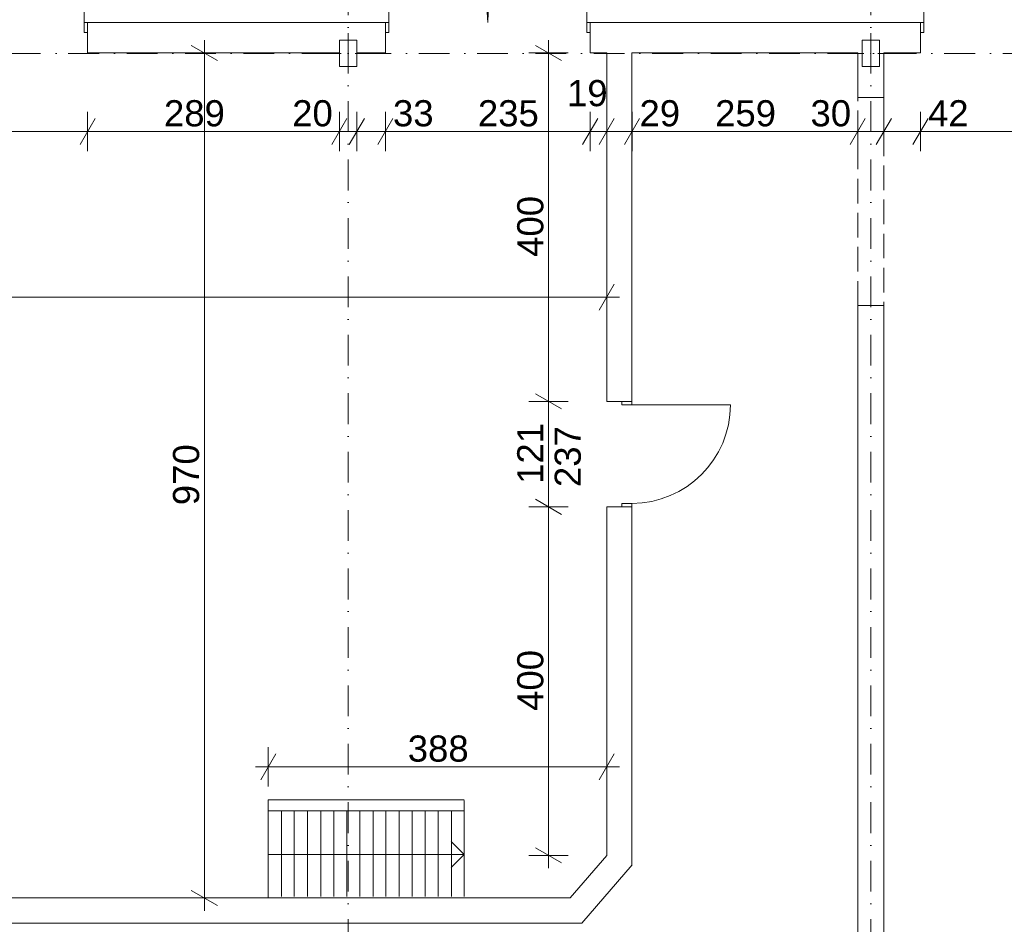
# Model space of a CAD drawing. Extents: x -283435 to 14216, y -77540 to 30522.
# Tile 89 of 177: x -149974 to -138671, y 14908 to 25286. Entities that reach past the tile are written whole.
import ezdxf

# ---------------------------------------------------------------- set-up
doc = ezdxf.new("R2010")
doc.units = 0
doc.header["$MEASUREMENT"] = 0
doc.linetypes.add('Krawędzie ukryte', pattern=[391.222223, 282.222223, -109])
doc.linetypes.add('Kropki i Kreski', pattern=[670.277762, 352.777767, -176.388884, 0, -141.111112])
for name, color, linetype in [('Drzwi ArchiCAD', 7, 'Continuous'), ('HYDRANTY', 7, 'Continuous'), ('SŁUPY', 7, 'Continuous'), ('WYMIARY', 7, 'Continuous'), ('ŚCIANY', 7, 'Continuous')]:
    doc.layers.add(name, color=color, linetype=linetype)
for name, color, linetype, lineweight in [('Drzwi ArchiCAD_Nr_Pióra__3', 3, 'Continuous', 18), ('Drzwi ArchiCAD_Nr_Pióra__7', 7, 'Continuous', 18), ('HYDRANTY_Nr_Pióra__5', 5, 'Continuous', 18), ('HYDRANTY_Nr_Pióra__7', 7, 'Continuous', 18), ('LINIE_Nr_Pióra__5', 5, 'Continuous', 18), ('OSIE_Nr_Pióra__5', 5, 'Continuous', 18), ('OSIE_Nr_Pióra__7', 7, 'Continuous', 18), ('SŁUPY_Nr_Pióra__20', 20, 'Continuous', 18), ('WYMIARY_Nr_Pióra__4', 4, 'Continuous', 18), ('WYMIARY_Nr_Pióra__5', 5, 'Continuous', 18), ('ŚCIANY_Nr_Pióra__7', 7, 'Continuous', 18)]:
    doc.layers.add(name, color=color, linetype=linetype, lineweight=lineweight)
doc.layers.add('SŁUPY_Nr_Pióra__28', color=7, linetype='Continuous', lineweight=18, true_color=0x260900)
doc.styles.add('GENERATED_STYLE_1', font='arial.ttf')
doc.styles.add('GENERATED_STYLE_2', font='txt')
doc.dimstyles.new('GENERATED_STYLE__1', dxfattribs={"dimtxt": 300, "dimasz": 228, "dimexe": 0.18, "dimexo": 0, "dimgap": 0.09, "dimtad": 1, "dimdec": 0, "dimlfac": 0.1, "dimzin": 0, "dimdsep": 46, "dimtxsty": 'GENERATED_STYLE_2', "dimblk": 'ARROWHEAD_2', "dimblk1": 'ARROWHEAD_2', "dimblk2": 'ARROWHEAD_2', "dimcen": 0.09, "dimclrd": 256, "dimclre": 256, "dimclrt": 256, "dimazin": 0, "dimtfac": 1, "dimtdec": 4, "dimtmove": 0, "dimatfit": 3, "dimfxl": 1, "dimtolj": 1, "dimtzin": 0, "dimarcsym": 0})
doc.dimstyles.new('GENERATED_STYLE__2', dxfattribs={"dimtxt": 300, "dimasz": 228, "dimexe": 0.18, "dimexo": 0, "dimgap": 0.09, "dimtad": 1, "dimtih": 1, "dimtoh": 1, "dimdec": 0, "dimlfac": 0.1, "dimzin": 0, "dimdsep": 46, "dimtxsty": 'GENERATED_STYLE_2', "dimblk": 'ARROWHEAD_2', "dimblk1": 'ARROWHEAD_2', "dimblk2": 'ARROWHEAD_2', "dimcen": 0.09, "dimclrd": 256, "dimclre": 256, "dimclrt": 256, "dimazin": 0, "dimtfac": 1, "dimtdec": 4, "dimtmove": 0, "dimatfit": 3, "dimfxl": 1, "dimtolj": 1, "dimtzin": 0, "dimarcsym": 0})
doc.dimstyles.new('GENERATED_STYLE__3', dxfattribs={"dimtxt": 300, "dimasz": 228, "dimexe": 0.18, "dimexo": 0, "dimgap": 0.09, "dimtad": 1, "dimtih": 1, "dimtoh": 1, "dimdec": 0, "dimlfac": 0.1, "dimzin": 0, "dimdsep": 46, "dimtxsty": 'GENERATED_STYLE_2', "dimblk": 'ARROWHEAD_2', "dimblk1": 'ARROWHEAD_2', "dimblk2": 'ARROWHEAD_2', "dimcen": 0.09, "dimclrd": 256, "dimclre": 256, "dimclrt": 256, "dimazin": 0, "dimtfac": 1, "dimtdec": 4, "dimtmove": 2, "dimatfit": 3, "dimfxl": 1, "dimtolj": 1, "dimtzin": 0, "dimarcsym": 0})

# ---------------------------------------------------------------- blocks, each defined once
blk = doc.blocks.new('D2 Drzwi podw. proste 12_16')
at = {"layer": 'Drzwi ArchiCAD_Nr_Pióra__3', "linetype": 'Continuous'}
for p, q in [((-1415, 0), (-1415, 1415)), ((1415, 0), (1415, 1415)), ((-1415, 0), (-1455, 0)), ((-1455, 0), (-1455, -115)), ((-1415, -115), (-1415, 0)), ((1455, 0), (1415, 0)), ((1415, 0), (1415, -115)), ((1455, -115), (1455, 0)), ((-1455, -115), (-1415, -115)), ((1415, -115), (1455, -115))]:
    blk.add_line(p, q, dxfattribs=at)
for centre, start, end in [((-1415, 0), 0, 90), ((1415, 0), 90, 180)]:
    blk.add_arc(centre, 1415, start, end, dxfattribs=at)
at = {"layer": 'Drzwi ArchiCAD_Nr_Pióra__7', "linetype": 'Continuous'}
for p, q in [((-1455, 0), (-1455, -115)), ((1455, 0), (1455, -115))]:
    blk.add_line(p, q, dxfattribs=at)
blk = doc.blocks.new('D2 Drzwi podw. proste 12_17')
at = {"layer": 'Drzwi ArchiCAD_Nr_Pióra__3', "linetype": 'Continuous'}
for p, q in [((-1135, 0), (-1135, 1135)), ((1135, 0), (1135, 1135)), ((-1135, 0), (-1175, 0)), ((-1175, 0), (-1175, -115)), ((-1135, -115), (-1135, 0)), ((1175, 0), (1135, 0)), ((1135, 0), (1135, -115)), ((1175, -115), (1175, 0)), ((-1175, -115), (-1135, -115)), ((1135, -115), (1175, -115))]:
    blk.add_line(p, q, dxfattribs=at)
for centre, start, end in [((-1135, 0), 0, 90), ((1135, 0), 90, 180)]:
    blk.add_arc(centre, 1135, start, end, dxfattribs=at)
at = {"layer": 'Drzwi ArchiCAD_Nr_Pióra__7', "linetype": 'Continuous'}
for p, q in [((-1175, 0), (-1175, -115)), ((1175, 0), (1175, -115))]:
    blk.add_line(p, q, dxfattribs=at)
blk = doc.blocks.new('D2 Drzwi podw. proste 12_18')
at = {"layer": 'Drzwi ArchiCAD_Nr_Pióra__3', "linetype": 'Continuous'}
for p, q in [((-1595, 0), (-1595, 1595)), ((1595, 0), (1595, 1595)), ((-1595, 0), (-1635, 0)), ((-1635, 0), (-1635, -115)), ((-1595, -115), (-1595, 0)), ((1635, 0), (1595, 0)), ((1595, 0), (1595, -115)), ((1635, -115), (1635, 0)), ((-1635, -115), (-1595, -115)), ((1595, -115), (1635, -115))]:
    blk.add_line(p, q, dxfattribs=at)
for centre, start, end in [((-1595, 0), 0, 90), ((1595, 0), 90, 180)]:
    blk.add_arc(centre, 1595, start, end, dxfattribs=at)
at = {"layer": 'Drzwi ArchiCAD_Nr_Pióra__7', "linetype": 'Continuous'}
for p, q in [((-1635, 0), (-1635, -115)), ((1635, 0), (1635, -115))]:
    blk.add_line(p, q, dxfattribs=at)
blk = doc.blocks.new('Ściana_3', base_point=(10397, 24906))
at = {"layer": 'ŚCIANY_Nr_Pióra__7', "linetype": 'Continuous'}
for p, q in [((-149194, 25256), (-149194, 25141)), ((-145775, 25256), (-149194, 25256)), ((-145775, 25256), (-145775, 25141)), ((-143425, 25256), (-143425, 25141)), ((-139634, 25256), (-143425, 25256)), ((-139634, 25256), (-139634, 25141)), ((-149194, 25141), (-149194, 24906)), ((-145775, 25141), (-145775, 24906)), ((-143425, 25141), (-143425, 24906)), ((-139634, 25141), (-139634, 24906)), ((-149194, 24906), (-146304, 24906)), ((-146104, 24906), (-145775, 24906)), ((-143425, 24906), (-143235, 24906)), ((-142945, 24906), (-140354, 24906)), ((-140054, 24906), (-139634, 24906))]:
    blk.add_line(p, q, dxfattribs=at)
at = {"layer": 'Drzwi ArchiCAD', "linetype": 'Continuous', "xscale": -1}
for name, p in [('D2 Drzwi podw. proste 12_18', (-137999, 25256)), ('D2 Drzwi podw. proste 12_16', (-150649, 25256))]:
    blk.add_blockref(name, p, dxfattribs=at)
at = {"layer": 'Drzwi ArchiCAD', "linetype": 'Continuous'}
blk.add_blockref('D2 Drzwi podw. proste 12_17', (-144600, 25256), dxfattribs=at)
blk = doc.blocks.new('Ściana_136', base_point=(-159016, 15210))
at = {"layer": 'ŚCIANY_Nr_Pióra__7', "linetype": 'Continuous'}
for p, q in [((-143654, 15210), (-159016, 15210)), ((-159306, 14920), (-143521, 14920))]:
    blk.add_line(p, q, dxfattribs=at)
blk = doc.blocks.new('Ściana_137', base_point=(-143654, 15210))
at = {"layer": 'ŚCIANY_Nr_Pióra__7', "linetype": 'Continuous'}
for p, q in [((-143235, 15698), (-143654, 15210)), ((-143521, 14920), (-142945, 15591))]:
    blk.add_line(p, q, dxfattribs=at)
blk = doc.blocks.new('D1 Drzwi proste 12_27')
at = {"layer": 'Drzwi ArchiCAD_Nr_Pióra__3', "linetype": 'Continuous'}
for p, q in [((565, 0), (565, 1130)), ((-565, 0), (-605, 0)), ((-605, 0), (-605, -115)), ((-565, -115), (-565, 0)), ((605, 0), (565, 0)), ((565, 0), (565, -115)), ((605, -115), (605, 0)), ((-605, -115), (-565, -115)), ((565, -115), (605, -115))]:
    blk.add_line(p, q, dxfattribs=at)
blk.add_arc((565, 0), 1130, 90, 180, dxfattribs=at)
at = {"layer": 'Drzwi ArchiCAD_Nr_Pióra__7', "linetype": 'Continuous'}
for p, q in [((-605, 0), (-605, -115)), ((605, 0), (605, -115))]:
    blk.add_line(p, q, dxfattribs=at)
blk = doc.blocks.new('Ściana_138', base_point=(-143235, 15698))
at = {"layer": 'ŚCIANY_Nr_Pióra__7', "linetype": 'Continuous'}
for p, q in [((-143235, 24906), (-143235, 20907)), ((-142945, 20907), (-142945, 24906)), ((-143060, 20907), (-143235, 20907)), ((-142945, 20907), (-143060, 20907)), ((-143060, 19697), (-143235, 19697)), ((-143235, 19697), (-143235, 15698)), ((-142945, 19697), (-143060, 19697)), ((-142945, 15591), (-142945, 19697))]:
    blk.add_line(p, q, dxfattribs=at)
at = {"layer": 'Drzwi ArchiCAD', "linetype": 'Continuous', "xscale": -1, "rotation": 270}
blk.add_blockref('D1 Drzwi proste 12_27', (-142945, 20302), dxfattribs=at)
blk = doc.blocks.new('Puste drzwi_5')
at = {"layer": 'Drzwi ArchiCAD_Nr_Pióra__7', "linetype": 'Continuous'}
for p, q in [((-1195, 0), (-1195, -300)), ((1195, 0), (1195, -300))]:
    blk.add_line(p, q, dxfattribs=at)
blk = doc.blocks.new('Ściana_151', base_point=(-140204, 24906))
at = {"layer": 'ŚCIANY_Nr_Pióra__7', "linetype": 'Continuous'}
for p, q in [((-140354, 24906), (-140354, 24396)), ((-140054, 24396), (-140054, 24906)), ((-140354, 22006), (-140354, -18849)), ((-140054, -18849), (-140054, 22006))]:
    blk.add_line(p, q, dxfattribs=at)
at = {"layer": 'Drzwi ArchiCAD', "linetype": 'Continuous', "rotation": 270}
blk.add_blockref('Puste drzwi_5', (-140054, 23201), dxfattribs=at)
blk = doc.blocks.new('Słup_121', base_point=(-140204, 24900))
at = {"layer": 'SŁUPY_Nr_Pióra__20', "linetype": 'Continuous'}
for p, q in [((-140204, 24980), (-140204, 25130)), ((-140284, 24900), (-140384, 24900)), ((-140124, 24900), (-140024, 24900)), ((-140204, 24820), (-140204, 24670))]:
    blk.add_line(p, q, dxfattribs=at)
blk.add_point((-140204, 24900), dxfattribs=at)
at = {"layer": 'SŁUPY_Nr_Pióra__28', "linetype": 'Continuous', "flags": 128}
blk.add_lwpolyline([(-140104, 24750), (-140104, 25050), (-140304, 25050), (-140304, 24750)], close=True, dxfattribs=at)
blk = doc.blocks.new('Słup_122', base_point=(-146204, 24900))
at = {"layer": 'SŁUPY_Nr_Pióra__20', "linetype": 'Continuous'}
for p, q in [((-146204, 24980), (-146204, 25130)), ((-146284, 24900), (-146384, 24900)), ((-146124, 24900), (-146024, 24900)), ((-146204, 24820), (-146204, 24670))]:
    blk.add_line(p, q, dxfattribs=at)
blk.add_point((-146204, 24900), dxfattribs=at)
at = {"layer": 'SŁUPY_Nr_Pióra__28', "linetype": 'Continuous', "flags": 128}
blk.add_lwpolyline([(-146104, 24750), (-146104, 25050), (-146304, 25050), (-146304, 24750)], close=True, dxfattribs=at)
blk = doc.blocks.new('Linia_162', base_point=(-147120, 15709))
at = {"layer": 'HYDRANTY_Nr_Pióra__5', "linetype": 'Continuous'}
blk.add_line((-147120, 15709), (-144872, 15709), dxfattribs=at)
at = {"layer": 'HYDRANTY_Nr_Pióra__7', "linetype": 'Continuous'}
for q in [(-145022, 15859), (-145022, 15559)]:
    blk.add_line((-144872, 15709), q, dxfattribs=at)
blk = doc.blocks.new('*D1852')
at = {"layer": 'WYMIARY_Nr_Pióra__4', "linetype": 'Continuous', "transparency": 16777216}
for p, q in [((-147704, 24819), (-148004, 24992)), ((-147854, 24906), (-147854, 25052)), ((-147629, 24906), (-148079, 24906)), ((-147854, 15210), (-147854, 24906)), ((-148004, 15297), (-147704, 15123)), ((-147629, 15210), (-148079, 15210)), ((-147854, 15063), (-147854, 15210))]:
    blk.add_line(p, q, dxfattribs=at)
at = {"layer": 'WYMIARY_Nr_Pióra__5', "transparency": 16777216, "insert": (-148214, 19716), "char_height": 300, "attachment_point": 1, "rotation": 90, "style": 'GENERATED_STYLE_1'}
blk.add_mtext('{970}', dxfattribs=at)
blk = doc.blocks.new('ARROWHEAD_2')
at = {"linetype": 'Continuous'}
for p, q in [((-0.378, -0.655), (0.378, 0.655)), ((0, 0), (-1, 0))]:
    blk.add_line(p, q, dxfattribs=at)
blk = doc.blocks.new('*D1853')
at = {"layer": 'WYMIARY_Nr_Pióra__4', "linetype": 'Continuous', "transparency": 16777216}
for p, q in [((-159016, 21878), (-159016, 22328)), ((-143235, 21878), (-143235, 22328)), ((-158930, 22253), (-159103, 21953)), ((-143322, 21953), (-143149, 22253)), ((-159163, 22103), (-159016, 22103)), ((-159016, 22103), (-143235, 22103)), ((-143235, 22103), (-143089, 22103))]:
    blk.add_line(p, q, dxfattribs=at)
at = {"layer": 'WYMIARY_Nr_Pióra__5', "transparency": 16777216, "insert": (-151639, 22463), "char_height": 300, "attachment_point": 1, "style": 'GENERATED_STYLE_1'}
blk.add_mtext('{1\xa0578}', dxfattribs=at)
blk = doc.blocks.new('*D1854')
at = {"layer": 'WYMIARY_Nr_Pióra__4', "linetype": 'Continuous', "transparency": 16777216}
for p, q in [((-144053, 19784), (-143753, 19610)), ((-143678, 19697), (-144128, 19697)), ((-143903, 15698), (-143903, 19697)), ((-144053, 15785), (-143753, 15612)), ((-143678, 15698), (-144128, 15698)), ((-143903, 15552), (-143903, 15698))]:
    blk.add_line(p, q, dxfattribs=at)
at = {"layer": 'WYMIARY_Nr_Pióra__5', "transparency": 16777216, "insert": (-144263, 17356), "char_height": 300, "attachment_point": 1, "rotation": 90, "style": 'GENERATED_STYLE_1'}
blk.add_mtext('{400}', dxfattribs=at)
blk = doc.blocks.new('*D1855')
at = {"layer": 'WYMIARY_Nr_Pióra__4', "linetype": 'Continuous', "transparency": 16777216}
for p, q in [((-144053, 20994), (-143753, 20820)), ((-143678, 20907), (-144128, 20907)), ((-143903, 19697), (-143903, 20907)), ((-144053, 19784), (-143753, 19610)), ((-143678, 19697), (-144128, 19697))]:
    blk.add_line(p, q, dxfattribs=at)
at = {"layer": 'WYMIARY_Nr_Pióra__5', "transparency": 16777216, "insert": (-144263, 19960), "char_height": 300, "attachment_point": 1, "rotation": 90, "style": 'GENERATED_STYLE_1'}
blk.add_mtext('{121}', dxfattribs=at)
blk = doc.blocks.new('*D1856')
at = {"layer": 'WYMIARY_Nr_Pióra__4', "linetype": 'Continuous', "transparency": 16777216}
for p, q in [((-143753, 24819), (-144053, 24992)), ((-143903, 24906), (-143903, 25052)), ((-143678, 24906), (-144128, 24906)), ((-143903, 20907), (-143903, 24906)), ((-144053, 20994), (-143753, 20820)), ((-143678, 20907), (-144128, 20907))]:
    blk.add_line(p, q, dxfattribs=at)
at = {"layer": 'WYMIARY_Nr_Pióra__5', "transparency": 16777216, "insert": (-144263, 22565), "char_height": 300, "attachment_point": 1, "rotation": 90, "style": 'GENERATED_STYLE_1'}
blk.add_mtext('{400}', dxfattribs=at)
blk = doc.blocks.new('*D1868')
at = {"layer": 'WYMIARY_Nr_Pióra__4', "linetype": 'Continuous', "transparency": 16777216}
for p, q in [((-152104, 23778), (-152104, 24228)), ((-149194, 23778), (-149194, 24228)), ((-152017, 24153), (-152191, 23853)), ((-149107, 24153), (-149281, 23853)), ((-152104, 24003), (-149194, 24003))]:
    blk.add_line(p, q, dxfattribs=at)
at = {"layer": 'WYMIARY_Nr_Pióra__5', "transparency": 16777216, "char_height": 300, "attachment_point": 1, "style": 'GENERATED_STYLE_1'}
for s, insert in [('{20}', (-152017, 24363)), ('{291}', (-150763, 24363))]:
    blk.add_mtext(s, dxfattribs=dict(at, insert=insert))
blk = doc.blocks.new('*D1869')
at = {"layer": 'WYMIARY_Nr_Pióra__4', "linetype": 'Continuous', "transparency": 16777216}
for p, q in [((-149194, 23778), (-149194, 24228)), ((-146304, 23778), (-146304, 24228)), ((-149107, 24153), (-149281, 23853)), ((-146217, 24153), (-146391, 23853)), ((-149194, 24003), (-146304, 24003))]:
    blk.add_line(p, q, dxfattribs=at)
at = {"layer": 'WYMIARY_Nr_Pióra__5', "transparency": 16777216, "char_height": 300, "attachment_point": 1, "style": 'GENERATED_STYLE_1'}
for s, insert in [('{289}', (-148318, 24363)), ('{20}', (-146846, 24363))]:
    blk.add_mtext(s, dxfattribs=dict(at, insert=insert))
blk = doc.blocks.new('*D1870')
at = {"layer": 'WYMIARY_Nr_Pióra__4', "linetype": 'Continuous', "transparency": 16777216}
for p, q in [((-146304, 23778), (-146304, 24228)), ((-146104, 23778), (-146104, 24228)), ((-146217, 24153), (-146391, 23853)), ((-146017, 24153), (-146191, 23853)), ((-146304, 24003), (-146104, 24003))]:
    blk.add_line(p, q, dxfattribs=at)
blk = doc.blocks.new('*D1871')
at = {"layer": 'WYMIARY_Nr_Pióra__4', "linetype": 'Continuous', "transparency": 16777216}
for p, q in [((-146104, 23778), (-146104, 24228)), ((-145775, 23778), (-145775, 24228)), ((-146017, 24153), (-146191, 23853)), ((-145689, 24153), (-145862, 23853)), ((-146104, 24003), (-145775, 24003))]:
    blk.add_line(p, q, dxfattribs=at)
blk = doc.blocks.new('*D1872')
at = {"layer": 'WYMIARY_Nr_Pióra__4', "linetype": 'Continuous', "transparency": 16777216}
for p, q in [((-145775, 23778), (-145775, 24228)), ((-143425, 23778), (-143425, 24228)), ((-145689, 24153), (-145862, 23853)), ((-143339, 24153), (-143512, 23853)), ((-145775, 24003), (-143425, 24003))]:
    blk.add_line(p, q, dxfattribs=at)
at = {"layer": 'WYMIARY_Nr_Pióra__5', "transparency": 16777216, "char_height": 300, "attachment_point": 1, "style": 'GENERATED_STYLE_1'}
for s, insert in [('{19}', (-143691, 24594)), ('{33}', (-145689, 24363)), ('{235}', (-144714, 24363))]:
    blk.add_mtext(s, dxfattribs=dict(at, insert=insert))
blk = doc.blocks.new('*D1873')
at = {"layer": 'WYMIARY_Nr_Pióra__4', "linetype": 'Continuous', "transparency": 16777216}
for p, q in [((-143425, 23778), (-143425, 24228)), ((-143235, 23778), (-143235, 24228)), ((-143339, 24153), (-143512, 23853)), ((-143149, 24153), (-143322, 23853)), ((-143425, 24003), (-143235, 24003))]:
    blk.add_line(p, q, dxfattribs=at)
blk = doc.blocks.new('*D1874')
at = {"layer": 'WYMIARY_Nr_Pióra__4', "linetype": 'Continuous', "transparency": 16777216}
for p, q in [((-143235, 23778), (-143235, 24228)), ((-142945, 23778), (-142945, 24228)), ((-143149, 24153), (-143322, 23853)), ((-142859, 24153), (-143032, 23853)), ((-143235, 24003), (-142945, 24003))]:
    blk.add_line(p, q, dxfattribs=at)
blk = doc.blocks.new('*D1875')
at = {"layer": 'WYMIARY_Nr_Pióra__4', "linetype": 'Continuous', "transparency": 16777216}
for p, q in [((-142945, 23778), (-142945, 24228)), ((-140354, 23778), (-140354, 24228)), ((-142859, 24153), (-143032, 23853)), ((-140267, 24153), (-140441, 23853)), ((-142945, 24003), (-140354, 24003))]:
    blk.add_line(p, q, dxfattribs=at)
at = {"layer": 'WYMIARY_Nr_Pióra__5', "transparency": 16777216, "char_height": 300, "attachment_point": 1, "style": 'GENERATED_STYLE_1'}
for s, insert in [('{29}', (-142859, 24363)), ('{259}', (-141991, 24363)), ('{30}', (-140896, 24363))]:
    blk.add_mtext(s, dxfattribs=dict(at, insert=insert))
blk = doc.blocks.new('*D1876')
at = {"layer": 'WYMIARY_Nr_Pióra__4', "linetype": 'Continuous', "transparency": 16777216}
for p, q in [((-140354, 23778), (-140354, 24228)), ((-140054, 23778), (-140054, 24228)), ((-140267, 24153), (-140441, 23853)), ((-139967, 24153), (-140141, 23853)), ((-140354, 24003), (-140054, 24003))]:
    blk.add_line(p, q, dxfattribs=at)
blk = doc.blocks.new('*D1877')
at = {"layer": 'WYMIARY_Nr_Pióra__4', "linetype": 'Continuous', "transparency": 16777216}
for p, q in [((-140054, 23778), (-140054, 24228)), ((-139634, 23778), (-139634, 24228)), ((-139967, 24153), (-140141, 23853)), ((-139547, 24153), (-139721, 23853)), ((-140054, 24003), (-139634, 24003))]:
    blk.add_line(p, q, dxfattribs=at)
blk = doc.blocks.new('*D1878')
at = {"layer": 'WYMIARY_Nr_Pióra__4', "linetype": 'Continuous', "transparency": 16777216}
for p, q in [((-139634, 23778), (-139634, 24228)), ((-136364, 23778), (-136364, 24228)), ((-139547, 24153), (-139721, 23853)), ((-136277, 24153), (-136451, 23853)), ((-139634, 24003), (-136364, 24003))]:
    blk.add_line(p, q, dxfattribs=at)
at = {"layer": 'WYMIARY_Nr_Pióra__5', "transparency": 16777216, "char_height": 300, "attachment_point": 1, "style": 'GENERATED_STYLE_1'}
for s, insert in [('{42}', (-139547, 24363)), ('{327}', (-138113, 24363))]:
    blk.add_mtext(s, dxfattribs=dict(at, insert=insert))
blk = doc.blocks.new('*D1879')
at = {"layer": 'WYMIARY_Nr_Pióra__4', "linetype": 'Continuous', "transparency": 16777216}
for p, q in [((-136364, 23778), (-136364, 24228)), ((-134404, 23778), (-134404, 24228)), ((-136277, 24153), (-136451, 23853)), ((-134317, 24153), (-134491, 23853)), ((-136364, 24003), (-134404, 24003))]:
    blk.add_line(p, q, dxfattribs=at)
at = {"layer": 'WYMIARY_Nr_Pióra__5', "transparency": 16777216, "char_height": 300, "attachment_point": 1, "style": 'GENERATED_STYLE_1'}
for s, insert in [('{196}', (-135953, 24363)), ('{40}', (-134946, 24363))]:
    blk.add_mtext(s, dxfattribs=dict(at, insert=insert))
blk = doc.blocks.new('*D1880')
at = {"layer": 'WYMIARY_Nr_Pióra__4', "linetype": 'Continuous', "transparency": 16777216}
for p, q in [((-134404, 23778), (-134404, 24228)), ((-134004, 23778), (-134004, 24228)), ((-134317, 24153), (-134491, 23853)), ((-133917, 24153), (-134091, 23853)), ((-134404, 24003), (-134004, 24003))]:
    blk.add_line(p, q, dxfattribs=at)
blk = doc.blocks.new('*D1881')
at = {"layer": 'WYMIARY_Nr_Pióra__4', "linetype": 'Continuous', "transparency": 16777216}
for p, q in [((-134004, 23778), (-134004, 24228)), ((-97766, 23778), (-97766, 24228)), ((-133917, 24153), (-134091, 23853)), ((-97679, 24153), (-97853, 23853)), ((-134004, 24003), (-97766, 24003))]:
    blk.add_line(p, q, dxfattribs=at)
at = {"layer": 'WYMIARY_Nr_Pióra__5', "transparency": 16777216, "char_height": 300, "attachment_point": 1, "style": 'GENERATED_STYLE_1'}
for s, insert in [('{3\xa0624}', (-116626, 24363)), ('{45}', (-98308, 24363))]:
    blk.add_mtext(s, dxfattribs=dict(at, insert=insert))
blk = doc.blocks.new('*D1882')
at = {"layer": 'WYMIARY_Nr_Pióra__4', "linetype": 'Continuous', "transparency": 16777216}
for p, q in [((-97766, 23778), (-97766, 24228)), ((-97316, 23778), (-97316, 24228)), ((-97679, 24153), (-97853, 23853)), ((-97229, 24153), (-97403, 23853)), ((-97766, 24003), (-97316, 24003))]:
    blk.add_line(p, q, dxfattribs=at)
blk = doc.blocks.new('*D1883')
at = {"layer": 'WYMIARY_Nr_Pióra__4', "linetype": 'Continuous', "transparency": 16777216}
for p, q in [((-97316, 23778), (-97316, 24228)), ((-94306, 23778), (-94306, 24228)), ((-97229, 24153), (-97403, 23853)), ((-94219, 24153), (-94393, 23853)), ((-97316, 24003), (-94306, 24003))]:
    blk.add_line(p, q, dxfattribs=at)
at = {"layer": 'WYMIARY_Nr_Pióra__5', "transparency": 16777216, "insert": (-96153, 24363), "char_height": 300, "attachment_point": 1, "style": 'GENERATED_STYLE_1'}
blk.add_mtext('{301}', dxfattribs=at)
blk = doc.blocks.new('*D1884')
at = {"layer": 'WYMIARY_Nr_Pióra__4', "linetype": 'Continuous', "transparency": 16777216}
for p, q in [((-94306, 23778), (-94306, 24228)), ((-93307, 23778), (-93307, 24228)), ((-94219, 24153), (-94393, 23853)), ((-93220, 24153), (-93393, 23853)), ((-94306, 24003), (-93307, 24003))]:
    blk.add_line(p, q, dxfattribs=at)
at = {"layer": 'WYMIARY_Nr_Pióra__5', "transparency": 16777216, "insert": (-94148, 24363), "char_height": 300, "attachment_point": 1, "style": 'GENERATED_STYLE_1'}
blk.add_mtext('{100}', dxfattribs=at)
blk = doc.blocks.new('*D1885')
at = {"layer": 'WYMIARY_Nr_Pióra__4', "linetype": 'Continuous', "transparency": 16777216}
for p, q in [((-93307, 23778), (-93307, 24228)), ((-92387, 23778), (-92387, 24228)), ((-93220, 24153), (-93393, 23853)), ((-92300, 24153), (-92473, 23853)), ((-93307, 24003), (-92387, 24003))]:
    blk.add_line(p, q, dxfattribs=at)
at = {"layer": 'WYMIARY_Nr_Pióra__5', "transparency": 16777216, "insert": (-93074, 24363), "char_height": 300, "attachment_point": 1, "style": 'GENERATED_STYLE_1'}
blk.add_mtext('{92}', dxfattribs=at)
blk = doc.blocks.new('*D1886')
at = {"layer": 'WYMIARY_Nr_Pióra__4', "linetype": 'Continuous', "transparency": 16777216}
for p, q in [((-92387, 23778), (-92387, 24228)), ((-91503, 23778), (-91503, 24228)), ((-92300, 24153), (-92473, 23853)), ((-91416, 24153), (-91589, 23853)), ((-92387, 24003), (-91503, 24003))]:
    blk.add_line(p, q, dxfattribs=at)
at = {"layer": 'WYMIARY_Nr_Pióra__5', "transparency": 16777216, "insert": (-92172, 24363), "char_height": 300, "attachment_point": 1, "style": 'GENERATED_STYLE_1'}
blk.add_mtext('{88}', dxfattribs=at)
blk = doc.blocks.new('*D1887')
at = {"layer": 'WYMIARY_Nr_Pióra__4', "linetype": 'Continuous', "transparency": 16777216}
for p, q in [((-91503, 23778), (-91503, 24228)), ((-61803, 23778), (-61803, 24228)), ((-91416, 24153), (-91589, 23853)), ((-61717, 24153), (-61890, 23853)), ((-91503, 24003), (-61803, 24003))]:
    blk.add_line(p, q, dxfattribs=at)
at = {"layer": 'WYMIARY_Nr_Pióra__5', "transparency": 16777216, "insert": (-77166, 24363), "char_height": 300, "attachment_point": 1, "style": 'GENERATED_STYLE_1'}
blk.add_mtext('{2\xa0970}', dxfattribs=at)
blk = doc.blocks.new('*D1888')
at = {"layer": 'WYMIARY_Nr_Pióra__4', "linetype": 'Continuous', "transparency": 16777216}
for p, q in [((-61803, 23778), (-61803, 24228)), ((-60113, 23778), (-60113, 24228)), ((-61717, 24153), (-61890, 23853)), ((-60027, 24153), (-60200, 23853)), ((-61803, 24003), (-60113, 24003))]:
    blk.add_line(p, q, dxfattribs=at)
at = {"layer": 'WYMIARY_Nr_Pióra__5', "transparency": 16777216, "insert": (-61300, 24363), "char_height": 300, "attachment_point": 1, "style": 'GENERATED_STYLE_1'}
blk.add_mtext('{169}', dxfattribs=at)
blk = doc.blocks.new('*D1889')
at = {"layer": 'WYMIARY_Nr_Pióra__4', "linetype": 'Continuous', "transparency": 16777216}
for p, q in [((-60113, 23778), (-60113, 24228)), ((-57133, 23778), (-57133, 24228)), ((-60027, 24153), (-60200, 23853)), ((-57047, 24153), (-57220, 23853)), ((-60113, 24003), (-57133, 24003))]:
    blk.add_line(p, q, dxfattribs=at)
at = {"layer": 'WYMIARY_Nr_Pióra__5', "transparency": 16777216, "insert": (-58965, 24363), "char_height": 300, "attachment_point": 1, "style": 'GENERATED_STYLE_1'}
blk.add_mtext('{298}', dxfattribs=at)
blk = doc.blocks.new('*D1890')
at = {"layer": 'WYMIARY_Nr_Pióra__4', "linetype": 'Continuous', "transparency": 16777216}
for p, q in [((-57133, 23778), (-57133, 24228)), ((-55703, 23778), (-55703, 24228)), ((-57047, 24153), (-57220, 23853)), ((-55616, 24153), (-55789, 23853)), ((-57133, 24003), (-55703, 24003)), ((-55703, 24003), (-31702, 24003))]:
    blk.add_line(p, q, dxfattribs=at)
at = {"layer": 'WYMIARY_Nr_Pióra__5', "transparency": 16777216, "insert": (-56760, 24363), "char_height": 300, "attachment_point": 1, "style": 'GENERATED_STYLE_1'}
blk.add_mtext('{143}', dxfattribs=at)
blk = doc.blocks.new('*D1891')
at = {"layer": 'WYMIARY_Nr_Pióra__4', "linetype": 'Continuous', "transparency": 16777216}
for p, q in [((-55616, 24153), (-55789, 23853)), ((-31616, 24153), (-31789, 23853)), ((-55703, 24003), (-31702, 24003))]:
    blk.add_line(p, q, dxfattribs=at)
at = {"layer": 'WYMIARY_Nr_Pióra__5', "transparency": 16777216, "insert": (-44215, 24363), "char_height": 300, "attachment_point": 1, "style": 'GENERATED_STYLE_1'}
blk.add_mtext('{2\xa0400}', dxfattribs=at)
blk = doc.blocks.new('*D1892')
at = {"layer": 'WYMIARY_Nr_Pióra__4', "linetype": 'Continuous', "transparency": 16777216}
for p, q in [((-31702, 23778), (-31702, 24228)), ((-28773, 23778), (-28773, 24228)), ((-31616, 24153), (-31789, 23853)), ((-28686, 24153), (-28859, 23853)), ((-55703, 24003), (-31702, 24003)), ((-31702, 24003), (-28773, 24003))]:
    blk.add_line(p, q, dxfattribs=at)
at = {"layer": 'WYMIARY_Nr_Pióra__5', "transparency": 16777216, "insert": (-30579, 24363), "char_height": 300, "attachment_point": 1, "style": 'GENERATED_STYLE_1'}
blk.add_mtext('{293}', dxfattribs=at)
blk = doc.blocks.new('*D1893')
at = {"layer": 'WYMIARY_Nr_Pióra__4', "linetype": 'Continuous', "transparency": 16777216}
for p, q in [((-28773, 23778), (-28773, 24228)), ((-25773, 23778), (-25773, 24228)), ((-28686, 24153), (-28859, 23853)), ((-25686, 24153), (-25859, 23853)), ((-28773, 24003), (-25773, 24003))]:
    blk.add_line(p, q, dxfattribs=at)
at = {"layer": 'WYMIARY_Nr_Pióra__5', "transparency": 16777216, "char_height": 300, "attachment_point": 1, "style": 'GENERATED_STYLE_1'}
for s, insert in [('{300}', (-27842, 24363)), ('{27}', (-26315, 24363))]:
    blk.add_mtext(s, dxfattribs=dict(at, insert=insert))
blk = doc.blocks.new('*D1894')
at = {"layer": 'WYMIARY_Nr_Pióra__4', "linetype": 'Continuous', "transparency": 16777216}
for p, q in [((-25773, 23778), (-25773, 24228)), ((-25502, 23778), (-25502, 24228)), ((-25686, 24153), (-25859, 23853)), ((-25416, 24153), (-25589, 23853)), ((-25773, 24003), (-25502, 24003)), ((-25502, 24003), (-16939, 24003))]:
    blk.add_line(p, q, dxfattribs=at)
blk = doc.blocks.new('*D1895')
at = {"layer": 'WYMIARY_Nr_Pióra__4', "linetype": 'Continuous', "transparency": 16777216}
for p, q in [((-16939, 23778), (-16939, 24228)), ((-25416, 24153), (-25589, 23853)), ((-17025, 23853), (-16852, 24153)), ((-25502, 24003), (-16939, 24003)), ((-16939, 24003), (-16792, 24003))]:
    blk.add_line(p, q, dxfattribs=at)
at = {"layer": 'WYMIARY_Nr_Pióra__5', "transparency": 16777216, "insert": (-21562, 24363), "char_height": 300, "attachment_point": 1, "style": 'GENERATED_STYLE_1'}
blk.add_mtext('{856}', dxfattribs=at)
blk = doc.blocks.new('*D1896')
at = {"layer": 'WYMIARY_Nr_Pióra__4', "linetype": 'Continuous', "transparency": 16777216}
for p, q in [((-147033, 16864), (-147206, 16564)), ((-147120, 16489), (-147120, 16939)), ((-143322, 16564), (-143149, 16864)), ((-143235, 16489), (-143235, 16939)), ((-147266, 16714), (-147120, 16714)), ((-147120, 16714), (-143235, 16714)), ((-143235, 16714), (-143089, 16714))]:
    blk.add_line(p, q, dxfattribs=at)
at = {"layer": 'WYMIARY_Nr_Pióra__5', "transparency": 16777216, "insert": (-145519, 17074), "char_height": 300, "attachment_point": 1, "style": 'GENERATED_STYLE_1'}
blk.add_mtext('{388}', dxfattribs=at)
blk = doc.blocks.new('*D2500')
at = {"layer": 'WYMIARY_Nr_Pióra__4', "linetype": 'Continuous', "transparency": 16777216}
for p, q in [((-159306, 13927), (-159306, 14377)), ((-142945, 13927), (-142945, 14377)), ((-159220, 14302), (-159393, 14002)), ((-143032, 14002), (-142859, 14302)), ((-159453, 14152), (-159306, 14152)), ((-159306, 14152), (-142945, 14152)), ((-142945, 14152), (-142799, 14152))]:
    blk.add_line(p, q, dxfattribs=at)
at = {"layer": 'WYMIARY_Nr_Pióra__5', "transparency": 16777216, "insert": (-151639, 14512), "char_height": 300, "attachment_point": 1, "style": 'GENERATED_STYLE_1'}
blk.add_mtext('{1\xa0636}', dxfattribs=at)

msp = doc.modelspace()

# ---------------------------------------------------------------- linework, layer by layer
at = {"layer": 'LINIE_Nr_Pióra__5', "linetype": 'Krawędzie ukryte'}
for p, q in [((-140354, 22005.7), (-140354, 24395.7)), ((-140054, 24395.7), (-140054, 22005.7))]:
    msp.add_line(p, q, dxfattribs=at)
at = {"layer": 'LINIE_Nr_Pióra__5', "linetype": 'Continuous'}
for p, q in [((-147119.8, 16334.4), (-147119.8, 16208.7)), ((-147119.8, 16208.7), (-147119.8, 15210))]:
    msp.add_line(p, q, dxfattribs=at)
at = {"layer": 'LINIE_Nr_Pióra__5', "linetype": 'Continuous', "flags": 128}
for points in [[(-144871.6, 16334.4), (-147119.8, 16334.4)], [(-144871.6, 15225.7), (-144871.6, 16329)], [(-147119.8, 16208.7), (-144871.6, 16208.7)], [(-146968.3, 15225.7), (-146968.3, 16208.7)], [(-146821.9, 15225.7), (-146821.9, 16208.7)], [(-146670.1, 15225.7), (-146670.1, 16208.7)], [(-146518.6, 15225.7), (-146518.6, 16208.7)], [(-146366.8, 15225.7), (-146366.8, 16208.7)], [(-146220.4, 15225.7), (-146220.4, 16208.7)], [(-146068.9, 15225.7), (-146068.9, 16208.7)], [(-145917.1, 15225.7), (-145917.1, 16208.7)], [(-145770.7, 15225.7), (-145770.7, 16208.7)], [(-145619.2, 15225.7), (-145619.2, 16208.7)], [(-145467.4, 15225.7), (-145467.4, 16208.7)], [(-145321, 15225.7), (-145321, 16208.7)], [(-145169.5, 15225.7), (-145169.5, 16208.7)], [(-145017.8, 15225.7), (-145017.8, 16208.7)]]:
    msp.add_lwpolyline(points, dxfattribs=at)
at = {"layer": 'OSIE_Nr_Pióra__5', "linetype": 'Kropki i Kreski'}
for p, q in [((-146204, -38346.1), (-146204, 27442)), ((-140204, -38346.1), (-140204, 27442))]:
    msp.add_line(p, q, dxfattribs=at)
at = {"layer": 'OSIE_Nr_Pióra__7', "linetype": 'Kropki i Kreski'}
msp.add_line((-280139.5, 24900.4), (10893.5, 24900.4), dxfattribs=at)

# ---------------------------------------------------------------- block references
at = {"layer": 'HYDRANTY', "linetype": 'Continuous'}
msp.add_blockref('Linia_162', (-147119.8, 15709.3), dxfattribs=at)
at = {"layer": 'SŁUPY'}
for name, p in [('Słup_122', (-146204, 24900.4)), ('Słup_121', (-140204, 24900.4))]:
    msp.add_blockref(name, p, dxfattribs=at)
at = {"layer": 'ŚCIANY'}
for name, p in [('Ściana_3', (10396.7, 24905.7)), ('Ściana_138', (-143235.4, 15698.3)), ('Ściana_151', (-140204, 24905.7)), ('Ściana_137', (-143654, 15210)), ('Ściana_136', (-159016.1, 15210))]:
    msp.add_blockref(name, p, dxfattribs=at)

# ---------------------------------------------------------------- texts
at = {"layer": 'WYMIARY_Nr_Pióra__5', "linetype": 'Continuous', "insert": (-143528.6, 19924), "char_height": 300, "attachment_point": 7, "rotation": 90, "style": 'GENERATED_STYLE_1'}
msp.add_mtext('{237}', dxfattribs=at)

# ---------------------------------------------------------------- dimensions: what is measured, and where the dimension line sits
at = {"layer": 'WYMIARY', "linetype": 'Continuous'}
for base, p1, p2, dimstyle, picture, middle in [((-224104, 24003.1), (-91502.8, 24750.4), (-61803.3, 25255.7), 'GENERATED_STYLE__2', '*D1887', (-76651.7, 24213.1)), ((-224104, 24003.1), (-61803.3, 25255.7), (-60113.3, 24905.7), 'GENERATED_STYLE__2', '*D1888', (-60962.4, 24213.1)), ((-224104, 24003.1), (-149194, 24905.7), (-146304, 25050.4), 'GENERATED_STYLE__2', '*D1869', (-147980.8, 24213.1)), ((-224104, 24003.1), (-146304, 25050.4), (-146104, 25050.4), 'GENERATED_STYLE__2', '*D1870', (-146621.1, 24213.1)), ((-224104, 24003.1), (-146104, 25050.4), (-145775.4, 24905.7), 'GENERATED_STYLE__2', '*D1871', (-145463.8, 24213.1)), ((-224104, 24003.1), (-136364, 24905.7), (-134404, 25050.4), 'GENERATED_STYLE__2', '*D1879', (-135615.8, 24213.1)), ((-224104, 24003.1), (-134404, 25050.4), (-134004, 24750.4), 'GENERATED_STYLE__2', '*D1880', (-134721.1, 24213.1)), ((-224104, 24003.1), (-152104, 24750.4), (-149194, 24905.7), 'GENERATED_STYLE__2', '*D1868', (-150425.5, 24213.1)), ((-224104, 24003.1), (-145775.4, 24905.7), (-143425.4, 24905.7), 'GENERATED_STYLE__2', '*D1872', (-144376.8, 24213.1)), ((-224104, 24003.1), (-143425.4, 24905.7), (-143235.4, 24905.7), 'GENERATED_STYLE__3', '*D1873', (-143465.8, 24444)), ((-224104, 24003.1), (-143235.4, 24905.7), (-142945.4, 24905.7), 'GENERATED_STYLE__2', '*D1874', (-142633.8, 24213.1)), ((-224104, 24003.1), (-142945.4, 24905.7), (-140354, 24905.7), 'GENERATED_STYLE__2', '*D1875', (-141653.8, 24213.1)), ((-224104, 24003.1), (-140354, 24905.7), (-140054, 24395.7), 'GENERATED_STYLE__2', '*D1876', (-140671.1, 24213.1)), ((-224104, 24003.1), (-140054, 24395.7), (-139634, 24905.7), 'GENERATED_STYLE__2', '*D1877', (-139322.4, 24213.1)), ((-224104, 24003.1), (-139634, 24905.7), (-136364, 24905.7), 'GENERATED_STYLE__2', '*D1878', (-137775.5, 24213.1)), ((-224104, 24003.1), (-97766, 24750.4), (-97316, 24905.7), 'GENERATED_STYLE__2', '*D1882', (-98083.1, 24213.1)), ((-224104, 24003.1), (-97316, 24905.7), (-94306, 24905.7), 'GENERATED_STYLE__2', '*D1883', (-95815.2, 24213.1)), ((-224104, 24003.1), (-94306, 24905.7), (-93306.8, 24905.7), 'GENERATED_STYLE__2', '*D1884', (-93810.5, 24213.1)), ((-224104, 24003.1), (-93306.8, 24905.7), (-92386.8, 24905.7), 'GENERATED_STYLE__2', '*D1885', (-92849.6, 24213.1)), ((-224104, 24003.1), (-92386.8, 24905.7), (-91502.8, 24750.4), 'GENERATED_STYLE__2', '*D1886', (-91947.6, 24213.1)), ((-224104, 24003.1), (-60113.3, 24905.7), (-57133.3, 24905.7), 'GENERATED_STYLE__2', '*D1889', (-58627.4, 24213.1)), ((-224104, 24003.1), (-57133.3, 24905.7), (-55702.8, 24750.4), 'GENERATED_STYLE__2', '*D1890', (-56422.2, 24213.1)), ((-224104, 24003.1), (-31702.3, 24750.4), (-28772.8, 24905.7), 'GENERATED_STYLE__2', '*D1892', (-30241.7, 24213.1)), ((-224104, 24003.1), (-28772.8, 24905.7), (-25772.8, 24905.7), 'GENERATED_STYLE__2', '*D1893', (-27504.6, 24213.1)), ((-224104, 24003.1), (-25772.8, 24905.7), (-25502.3, 24750.4), 'GENERATED_STYLE__2', '*D1894', (-26090, 24213.1)), ((-224104, 24003.1), (-25502.3, 24750.4), (-16938.7, 24905.7), 'GENERATED_STYLE__2', '*D1895', (-21224.6, 24213.1)), ((-159016.1, 22103), (-159016.1, 24905.7), (-143235.4, 24905.7), 'GENERATED_STYLE__2', '*D1853', (-151124.4, 22313)), ((-224104, 24003.1), (-134004, 24750.4), (-97766, 24750.4), 'GENERATED_STYLE__2', '*D1881', (-116111.3, 24213.1)), ((-224104, 24003.1), (-55702.8, 24750.4), (-31702.3, 24750.4), 'GENERATED_STYLE__2', '*D1891', (-43701.2, 24213.1)), ((-147119.8, 16713.5), (-147119.8, 16334.4), (-143235.4, 15698.3), 'GENERATED_STYLE__2', '*D1896', (-145181.7, 16923.5)), ((-159306.1, 14151.6), (-159306.1, 14920), (-142945.4, 15591), 'GENERATED_STYLE__2', '*D2500', (-151124.4, 14361.6))]:
    dim = msp.add_linear_dim(base=base, p1=p1, p2=p2, dimstyle=dimstyle, dxfattribs=at)
    dim.commit()
    dim.dimension.update_dxf_attribs({"geometry": picture, "text_midpoint": middle})
for base, p1, p2, picture, middle in [((-147854.1, 15210), (-143654, 15210), (-143235.4, 24905.7), '*D1852', (-148064.1, 20053.7)), ((-143903.5, 15698.3), (-143235.4, 20907), (-143235.4, 24905.7), '*D1856', (-144113.5, 22902.2)), ((-143903.5, 15698.3), (-143235.4, 19697), (-143235.4, 20907), '*D1855', (-144113.5, 20297.9)), ((-143903.5, 15698.3), (-143235.4, 15698.3), (-143235.4, 19697), '*D1854', (-144113.5, 17693.5))]:
    dim = msp.add_linear_dim(base=base, p1=p1, p2=p2, angle=90, dimstyle='GENERATED_STYLE__1', dxfattribs=at)
    dim.commit()
    dim.dimension.update_dxf_attribs({"geometry": picture, "text_midpoint": middle})

doc.saveas('drawing.dxf')
